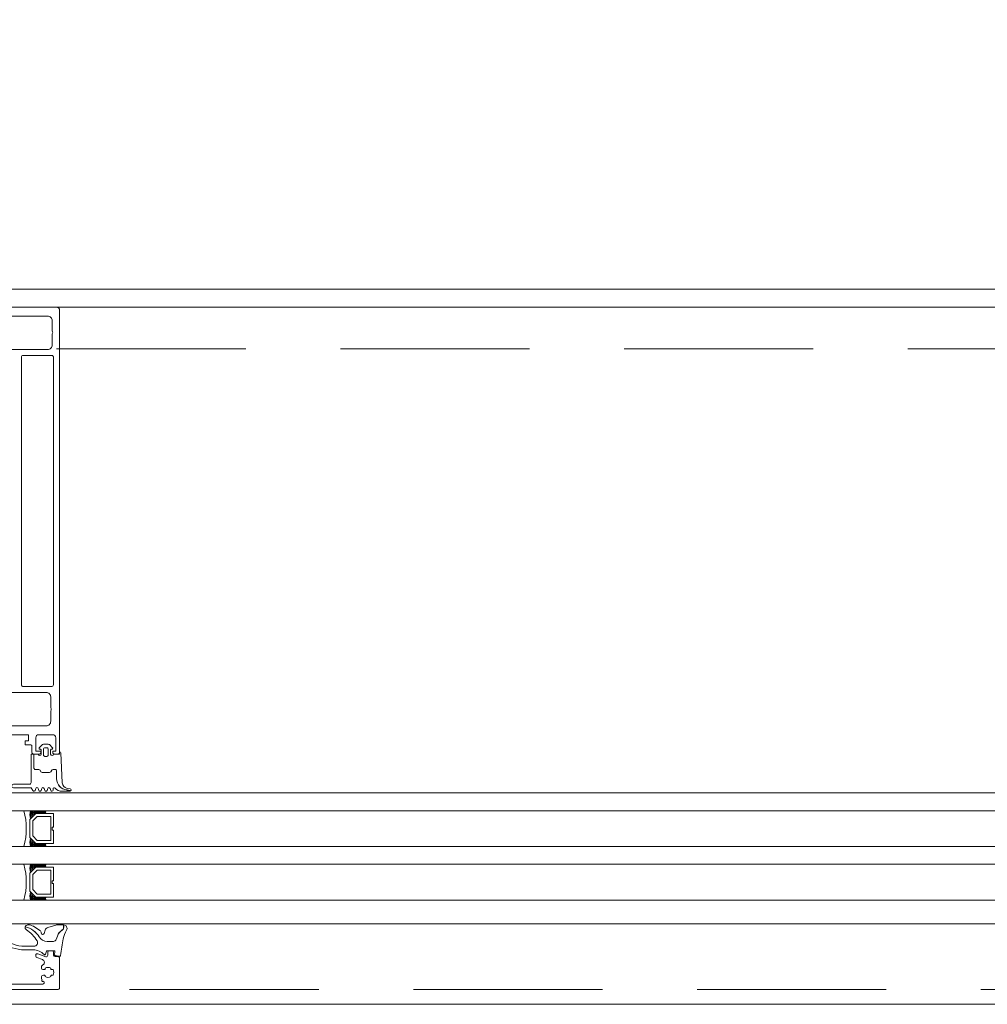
# Model space of a CAD drawing. Header units: millimetres. Extents: x 213386 to 506888, y 183055 to 450952.
# Tile 139 of 256: x 380271 to 380596, y 284292 to 284623. Entities that reach past the tile are written whole.
import ezdxf

# ---------------------------------------------------------------- set-up
doc = ezdxf.new("R2010")
doc.units = ezdxf.units.MM
doc.linetypes.add('ČÁRKOVANÁ', pattern=[19.05, 12.7, -6.35])
doc.layers.add('FASÁDA DETAILNÍ', color=255, linetype='Continuous', lineweight=0)

# ---------------------------------------------------------------- blocks, each defined once
blk = doc.blocks.new('284336')
for points in [[(-0.7, -9.6), (-10, -9.6, 0.414511), (-10.51, -10.11), (-10.51, -15.51, -1), (-11.69, -15.51), (-11.69, -9.6), (-12.69, -8.95, -0.668884), (-12.6, -8.23), (-11.99, -8.01, 0.766384), (-11.99, -7.21), (-12.6, -6.99, -0.76831), (-12.6, -6.23), (-11.99, -6.01, 0.766384), (-11.99, -5.21), (-12.6, -4.99, -0.76831), (-12.6, -4.23), (-11.99, -4.01, 0.766384), (-11.99, -3.21), (-12.6, -2.99, -0.877523), (-12.5, -2.22), (-12.1, -2.22, 0.698129), (-11.83, -1.5, -0.220231), (-12.89, 0.78), (-12.89, 3.45, -0.157143), (-12.82, 3.68), (-12.69, 3.42, -0.067482), (-12.48, 2.53, 0.393136), (-8.66, -1.02), (-6.1, -1.02, -0.414214), (-5.61, -1.51), (-5.61, -2.22, -0.267949), (-5.85, -2.65), (-6.35, -2.93, 0.267949), (-6.61, -3.38), (-6.61, -5.84, 0.267949), (-6.35, -6.29), (-5.85, -6.57, -0.267949), (-5.61, -7), (-5.61, -8.11, 0.414215), (-5.1, -8.62), (-0.41, -8.62), (-0.41, -9.31, -0.414212), (-0.7, -9.6)], [(-0.41, 0), (-0.41, -2, 0.990243), (-0.4, -3.02), (0.9, -3.02, 0.414214), (1.21, -2.71), (1.21, -2.61, -0.668123), (1.71, -2.4), (2.75, -3.45, -0.199004), (2.89, -3.79), (2.89, -5.43, -0.199038), (2.75, -5.77), (1.71, -6.82, -0.668191), (1.21, -6.61), (1.21, -6.51, 0.414214), (0.9, -6.2), (-0.4, -6.2, 0.990269), (-0.41, -7.22), (-0.41, -8.6), (-5.1, -8.6, -0.414215), (-5.59, -8.11), (-5.59, -7, 0.267949), (-5.84, -6.56), (-6.34, -6.27, -0.267949), (-6.59, -5.84), (-6.59, -3.38, -0.267949), (-6.34, -2.95), (-5.84, -2.66, 0.267949), (-5.59, -2.22), (-5.59, -1.51, 0.414214), (-6.1, -1), (-8.66, -1, -0.393156), (-12.46, 2.53, 0.067572), (-12.67, 3.43), (-12.8, 3.7, -0.637545), (-12.12, 3.53), (-11.92, 2.53, 0.344315), (-10.06, 0.91), (0, 0.38, -0.406913), (0.39, 0), (-0.41, 0)], [(1.7, -4.31, 0.414235), (1.2, -3.81), (-0.7, -3.81, 0.414214), (-1.2, -4.31), (-1.2, -4.91, 0.414214), (-0.7, -5.41), (1.2, -5.41, 0.414235), (1.7, -4.91), (1.7, -4.31)]]:
    blk.add_lwpolyline(points, format="xyb", close=True)
blk = doc.blocks.new('433270')
blk.add_lwpolyline([(1, 0, 0.414364), (0, -1), (0, -1.4, 0.255924), (0.23, -1.83, -0.547723), (0.23, -3.17, 0.255924), (0, -3.6), (0, -14.6, 0.414214), (0.3, -14.9), (1.2, -14.9, 0.414214), (1.7, -14.4), (1.7, -10.3, -0.414214), (2, -10), (6, -10, 0.414248), (7, -9), (7, -7.7, 0.414179), (6.5, -7.2), (5.7, -7.2, 0.414232), (5.4, -7.5), (5.4, -8.2, -0.414198), (5.1, -8.5), (2.8, -8.5, -0.414204), (1.8, -7.5), (1.8, -4.49, -0.147432), (1.97, -3.94, 0.147461), (2.4, -2.5), (2.4, -2.3, -0.414214), (2.9, -1.8), (21.87, -1.8, -0.668178), (22.22, -2.65), (22.16, -2.72, 1), (21.59, -3.29), (21.52, -3.35, 0.198912), (21.38, -3.71), (21.38, -4.05, 0.414214), (22.08, -4.75), (22.38, -4.75, 0.576988), (22.64, -4.3, -0.311246), (24.56, -4.3, 0.576988), (24.82, -4.75), (25.3, -4.75, -0.260065), (25.3, -6.65), (24.82, -6.65, 0.576988), (24.56, -7.1, -0.311246), (22.64, -7.1, 0.576988), (22.38, -6.65), (22.08, -6.65, 0.414214), (21.38, -7.35), (21.38, -7.61, 0.267949), (21.63, -8.04), (21.89, -8.2, -0.637047), (21.73, -10), (19.83, -10.7, 0.315299), (19.5, -11.17), (19.5, -11.49, 0.520567), (20.17, -11.96), (22.83, -10.99, -0.520567), (23.5, -11.46), (23.5, -12.5, 0.414062), (24, -13), (25, -13, 0.414186), (25.5, -12.5), (25.5, -11.5, -0.414182), (26, -11), (27, -11, 0.414214), (27.5, -10.5), (27.5, -0.5, 0.414214), (27, 0), (1, 0)], format="xyb", close=True)
blk = doc.blocks.new('284325')
for points in [[(0.84, -5.23, -0.560316), (0.94, -4.73), (1.94, -4.36, 0.3153), (2.14, -4.08), (2.14, -1.89, 0.451558), (1.8, -1.59), (0.9, -1.7, -0.399586), (0.57, -1.46), (0.3, -0.07, -0.415977), (0.53, 0.29, 0.024107), (6.15, 1.24, 0.076636), (8.99, 2.34, -0.577615), (10.79, 1.3), (10.02, 1.37, 0.283171), (9.08, 0.9, -0.168429), (7.07, -0.74), (5.9, -1.16, 0.315302), (5.24, -2.1), (5.24, -4.21, 0.269719), (6.76, -6.82, -0.194797), (10.18, -11.53, -0.342663), (9.17, -11.17, 0.119207), (5.43, -7.59, 0.578571), (3.63, -8.62), (3.63, -11.77, 0.176415), (6.16, -18.72, -1), (5.24, -19.49, -0.176415), (2.43, -11.77), (2.43, -8.89, 0.208286), (0.84, -5.23)], [(8.95, -6.65), (10.32, -8.78, -0.134555), (10.79, -10.63, -0.339795), (10.19, -11.53, 0.194788), (6.76, -6.81, -0.269736), (5.25, -4.21), (5.25, -2.1, -0.315302), (5.9, -1.17), (7.07, -0.74, 0.168429), (9.09, 0.89, -0.283167), (10.01, 1.36), (10.79, 1.29), (10.79, -0.74, -0.070852), (10.71, -1.3), (9.95, -3.93, -0.241839), (9.08, -4.83), (7.93, -5.22, 0.836024), (8.08, -6.19), (8.11, -6.19, -0.255349), (8.95, -6.65)]]:
    blk.add_lwpolyline(points, format="xyb", close=True)

msp = doc.modelspace()

# ---------------------------------------------------------------- linework, layer by layer
at = {"layer": 'FASÁDA DETAILNÍ'}
for p, q in [((382920.14, 284526.15), (380283.14, 284526.15)), ((387044.81, 284363.15), (373041.64, 284363.15)), ((393344.81, 284363.15), (373041.64, 284363.15)), ((380744.81, 284363.15), (374963.47, 284363.15)), ((380744.81, 284363.15), (380272.14, 284363.15)), ((373041.64, 284357.15), (387044.81, 284357.15)), ((373041.64, 284357.15), (393344.81, 284357.15)), ((376922.14, 284357.15), (380744.81, 284357.15)), ((380272.14, 284357.15), (380744.81, 284357.15)), ((387044.81, 284345.15), (373041.64, 284345.15)), ((393344.81, 284345.15), (373041.64, 284345.15)), ((380744.81, 284345.15), (376922.14, 284345.15)), ((380744.81, 284345.15), (380272.14, 284345.15)), ((373041.64, 284339.15), (387044.81, 284339.15)), ((373041.64, 284339.15), (393344.81, 284339.15)), ((376881.14, 284339.15), (380744.81, 284339.15)), ((380272.14, 284339.15), (380744.81, 284339.15)), ((387044.81, 284327.15), (373041.64, 284327.15)), ((393344.81, 284327.15), (373041.64, 284327.15)), ((380744.81, 284327.15), (376922.14, 284327.15)), ((380744.81, 284327.15), (380272.14, 284327.15)), ((373041.64, 284319.15), (399616.64, 284319.15)), ((380272.14, 284319.15), (386081.14, 284319.15))]:
    msp.add_line(p, q, dxfattribs=at)
for points in [[(399616.64, 284292.15), (373036.64, 284292.15), (373036.64, 307972.15), (399616.64, 307972.15)], [(399376.64, 284532.15), (373276.64, 284532.15), (373276.64, 307732.15), (399376.64, 307732.15)], [(380282.14, 284356.15), (380276.14, 284356.15), (380274.14, 284354.15), (380274.14, 284348.15), (380276.14, 284346.15), (380282.14, 284346.15), (380282.14, 284350.65), (380281.64, 284350.65), (380281.64, 284351.65), (380282.14, 284351.65)], [(380281.14, 284347.15), (380281.14, 284355.15), (380276.55, 284355.15), (380275.14, 284353.74), (380275.14, 284348.71), (380276.55, 284347.15)], [(380282.14, 284338.15), (380276.14, 284338.15), (380274.14, 284336.15), (380274.14, 284330.15), (380276.14, 284328.15), (380282.14, 284328.15), (380282.14, 284332.65), (380281.64, 284332.65), (380281.64, 284333.65), (380282.14, 284333.65)], [(380281.14, 284329.15), (380281.14, 284337.15), (380276.55, 284337.15), (380275.14, 284335.74), (380275.14, 284330.71), (380276.55, 284329.15)]]:
    msp.add_lwpolyline(points, close=True, dxfattribs=at)
at = {"layer": 'FASÁDA DETAILNÍ', "linetype": 'ČÁRKOVANÁ', "ltscale": 5}
msp.add_lwpolyline([(399611.64, 284297.15), (373041.64, 284297.15), (373041.64, 307967.15), (399611.64, 307967.15)], close=True, dxfattribs=at)
at = {"layer": 'FASÁDA DETAILNÍ', "color": 7, "linetype": 'ČÁRKOVANÁ', "ltscale": 5}
msp.add_lwpolyline([(399396.64, 284512.15), (373256.64, 284512.15), (373256.64, 307752.15), (399396.64, 307752.15)], close=True, dxfattribs=at)
at = {"layer": 'FASÁDA DETAILNÍ'}
for points in [[(380257.64, 284526.15), (380283.14, 284526.15, -0.414214), (380284.14, 284525.15), (380284.14, 284525.15), (380284.14, 284376.65, -0.414214), (380283.64, 284376.15), (380282.34, 284376.15, -0.41422), (380281.84, 284376.65), (380281.84, 284377.15), (380282.84, 284377.15), (380282.84, 284381.65, 0.414214), (380281.84, 284382.65), (380277.14, 284382.65, 0.414214), (380276.14, 284381.65), (380276.14, 284377.15), (380277.84, 284377.15), (380277.84, 284376.65, -0.414201), (380277.34, 284376.15), (380275.34, 284376.15, -0.414214), (380274.84, 284376.65), (380274.84, 284378.8, 0.414214), (380274.34, 284379.3), (380272.54, 284379.3), (380272.54, 284380.55), (380273.74, 284380.55), (380273.74, 284382.35, 0.414214), (380273.44, 284382.65), (380268.14, 284382.65, 0.414167)], [(380261.29, 284511.95), (380280.15, 284511.95, 0.414232), (380281.65, 284513.45), (380281.65, 284517.16, 0.399985), (380281.65, 284518.16), (380281.65, 284521.65, 0.414232), (380280.15, 284523.15), (380261.29, 284523.15, -0.116937)], [(380261.28, 284385.65), (380279.65, 284385.65, 0.414214), (380281.15, 284387.15), (380281.15, 284390.66, 0.399985), (380281.15, 284391.66), (380281.15, 284395.35, 0.414214), (380279.65, 284396.85), (380261.28, 284396.85, -0.13165)]]:
    msp.add_lwpolyline(points, format="xyb", dxfattribs=at)
msp.add_lwpolyline([(380282.04, 284399.35), (380282.04, 284509.45, 0.414214), (380281.54, 284509.95), (380271.84, 284509.95, 0.414214), (380271.34, 284509.45), (380271.34, 284399.35, 0.414214), (380271.84, 284398.85), (380281.54, 284398.85, 0.414214), (380282.04, 284399.35)], format="xyb", close=True, dxfattribs=at)
for centre, radius, start, end in [((380250.25, 284351.15), 22.7, 344.6728, 15.3272), ((380277.69, 284355.8), 3.55, 157.591, 202.7062), ((380277.32, 284355.92), 2.9, 154.7048, 204.6933), ((380276.97, 284356.09), 2.25, 151.5972, 208.4727), ((380276.73, 284356.23), 1.71, 147.3143, 212.7051), ((380276.57, 284356.37), 1.26, 141.5004, 218.0344), ((380276.48, 284356.52), 0.879, 133.5036, 226.0051), ((380276.49, 284356.65), 0.596, 123.0366, 236.9634), ((380276.78, 284356.65), 0.596, 123.0366, 236.9634), ((380277.08, 284356.65), 0.596, 123.0366, 236.9634), ((380277.37, 284356.65), 0.596, 123.0366, 236.9634), ((380277.66, 284356.65), 0.596, 123.0366, 236.9634), ((380277.95, 284356.65), 0.596, 123.0366, 236.9634), ((380278.25, 284356.65), 0.596, 123.0366, 236.9634), ((380278.54, 284356.65), 0.596, 123.0366, 236.9634), ((380278.83, 284356.65), 0.596, 123.0366, 236.9634), ((380279.12, 284356.65), 0.596, 123.0366, 236.9634), ((380279.42, 284356.65), 0.596, 123.0366, 236.9634), ((380279.71, 284356.65), 0.596, 123.0366, 236.9634), ((380280, 284356.65), 0.596, 123.0366, 236.9634), ((380277.69, 284346.51), 3.55, 157.2938, 202.409), ((380277.32, 284346.39), 2.9, 155.3067, 205.2952), ((380276.97, 284346.22), 2.25, 151.5273, 208.4028), ((380276.73, 284346.08), 1.71, 147.2949, 212.6857), ((380276.57, 284345.94), 1.26, 141.9656, 218.4996), ((380276.48, 284345.79), 0.879, 133.9949, 226.4964), ((380276.49, 284345.65), 0.596, 123.0366, 236.9634), ((380276.78, 284345.65), 0.596, 123.0366, 236.9634), ((380277.08, 284345.65), 0.596, 123.0366, 236.9634), ((380277.37, 284345.65), 0.596, 123.0366, 236.9634), ((380277.66, 284345.65), 0.596, 123.0366, 236.9634), ((380277.95, 284345.65), 0.596, 123.0366, 236.9634), ((380278.25, 284345.65), 0.596, 123.0366, 236.9634), ((380278.54, 284345.65), 0.596, 123.0366, 236.9634), ((380278.83, 284345.65), 0.596, 123.0366, 236.9634), ((380279.12, 284345.65), 0.596, 123.0366, 236.9634), ((380279.42, 284345.65), 0.596, 123.0366, 236.9634), ((380279.71, 284345.65), 0.596, 123.0366, 236.9634), ((380280, 284345.65), 0.596, 123.0366, 236.9634), ((380250.25, 284333.15), 22.7, 344.6728, 15.3272), ((380277.69, 284337.8), 3.55, 157.591, 202.7062), ((380277.32, 284337.92), 2.9, 154.7048, 204.6933), ((380276.97, 284338.09), 2.25, 151.5972, 208.4727), ((380276.73, 284338.23), 1.71, 147.3143, 212.7051), ((380276.57, 284338.37), 1.26, 141.5004, 218.0344), ((380276.48, 284338.52), 0.879, 133.5036, 226.0051), ((380276.49, 284338.65), 0.596, 123.0366, 236.9634), ((380276.78, 284338.65), 0.596, 123.0366, 236.9634), ((380277.08, 284338.65), 0.596, 123.0366, 236.9634), ((380277.37, 284338.65), 0.596, 123.0366, 236.9634), ((380277.66, 284338.65), 0.596, 123.0366, 236.9634), ((380277.95, 284338.65), 0.596, 123.0366, 236.9634), ((380278.25, 284338.65), 0.596, 123.0366, 236.9634), ((380278.54, 284338.65), 0.596, 123.0366, 236.9634), ((380278.83, 284338.65), 0.596, 123.0366, 236.9634), ((380279.12, 284338.65), 0.596, 123.0366, 236.9634), ((380279.42, 284338.65), 0.596, 123.0366, 236.9634), ((380279.71, 284338.65), 0.596, 123.0366, 236.9634), ((380280, 284338.65), 0.596, 123.0366, 236.9634), ((380277.69, 284328.51), 3.55, 157.2938, 202.409), ((380277.32, 284328.39), 2.9, 155.3067, 205.2952), ((380276.97, 284328.22), 2.25, 151.5273, 208.4028), ((380276.73, 284328.08), 1.71, 147.2949, 212.6857), ((380276.57, 284327.94), 1.26, 141.9656, 218.4996), ((380276.48, 284327.79), 0.879, 133.9949, 226.4964), ((380276.49, 284327.65), 0.596, 123.0366, 236.9634), ((380276.78, 284327.65), 0.596, 123.0366, 236.9634), ((380277.08, 284327.65), 0.596, 123.0366, 236.9634), ((380277.37, 284327.65), 0.596, 123.0366, 236.9634), ((380277.66, 284327.65), 0.596, 123.0366, 236.9634), ((380277.95, 284327.65), 0.596, 123.0366, 236.9634), ((380278.25, 284327.65), 0.596, 123.0366, 236.9634), ((380278.54, 284327.65), 0.596, 123.0366, 236.9634), ((380278.83, 284327.65), 0.596, 123.0366, 236.9634), ((380279.12, 284327.65), 0.596, 123.0366, 236.9634), ((380279.42, 284327.65), 0.596, 123.0366, 236.9634), ((380279.71, 284327.65), 0.596, 123.0366, 236.9634), ((380280, 284327.65), 0.596, 123.0366, 236.9634)]:
    msp.add_arc(centre, radius, start, end, dxfattribs=at)

# ---------------------------------------------------------------- block references
at = {"layer": 'FASÁDA DETAILNÍ', "xscale": -1}
for name, p, rotation in [('284336', (380284.14, 284376.56), 270), ('284325', (380284.14, 284308.01), 270), ('433270', (380256.64, 284297.15), 180)]:
    msp.add_blockref(name, p, dxfattribs=dict(at, rotation=rotation))

doc.saveas('drawing.dxf')
